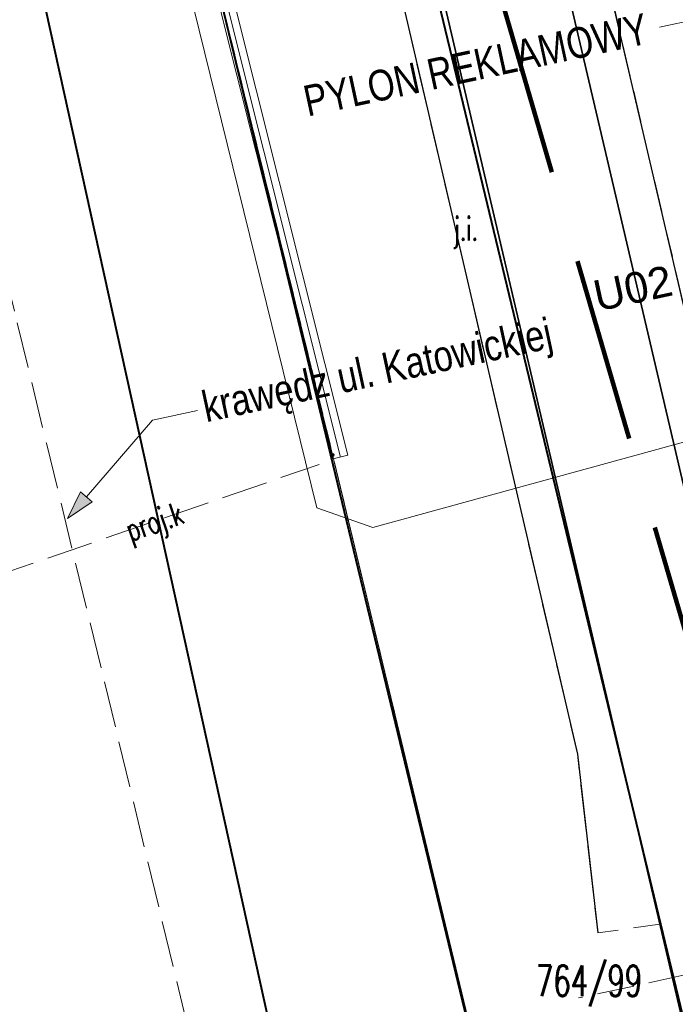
# Model space of a CAD drawing. Header units: metres. Extents: x 6567600 to 13135881, y 5574237 to 11149086.
# Tile 39 of 120: x 6567814 to 6567836, y 5574447 to 5574479. Entities that reach past the tile are written whole.
import ezdxf
from ezdxf.enums import TextEntityAlignment as Align

# ---------------------------------------------------------------- set-up
doc = ezdxf.new("R2010")
doc.units = ezdxf.units.M
for name, pattern in [('zzzxref_260316$0$_MDCP$0$2.0_1.0', [3, 2, -1]), ('zzzxref_260316$0$_MDCP$0$L_0_03', [1, 0.5, -0.5]), ('zzzxref_260316$0$_MDCP$0$L_0_04', [1.5, 1, -0.5]), ('zzzxref_260316$0$_MDCP$1$L_0_06', [2, 1.5, -0.5]), ('zzzxref_260316$0$PR1183 Chorzów Metalowców V09_TT$0$Krawędzie ukryte', [1.7, 1.2, -0.5])]:
    doc.linetypes.add(name, pattern=pattern)
for name, color, linetype, lineweight in [('zzzxref_260316$0$_MDCP$0$EGB_DzialkaEwidencyjna', 7, 'Continuous', 18), ('zzzxref_260316$0$_MDCP$0$EGB_Klasouzytek', 92, 'Continuous', 18), ('zzzxref_260316$0$_MDCP$0$EGB_KonturUzytkuGruntowego', 92, 'Continuous', 18), ('zzzxref_260316$0$_MDCP$0$EGB_PunktGraniczny', 7, 'Continuous', 18), ('zzzxref_260316$0$_MDCP$0$GES_PrzewodElektroenergetyczny', 1, 'Continuous', 18), ('zzzxref_260316$0$_MDCP$0$GES_PrzewodKanalizacyjny_Projektowany', 7, 'Continuous', 18), ('zzzxref_260316$0$_MDCP$0$MP_LINIE_REGULAC', 135, 'Continuous', 40), ('zzzxref_260316$0$_MDCP$0$OT_Budowle', 7, 'Continuous', 18), ('zzzxref_260316$0$_MDCP$0$OT_Komunikacja', 7, 'Continuous', 18), ('zzzxref_260316$0$_MDCP$0$Z_ZAKRES', 214, 'Continuous', 90)]:
    doc.layers.add(name, color=color, linetype=linetype, lineweight=lineweight)
for name, color, linetype in [('zzzxref_260316$0$PR1183 Chorzów Metalowców V09_TT$0$FORMA - Arch 01 - PZT 1 Strefy', 7, 'Continuous'), ('zzzxref_260316$0$PR1183 Chorzów Metalowców V09_TT$0$FORMA - Arch 01 - PZT-3 Zagospodarowanie', 7, 'Continuous'), ('zzzxref_260316$0$PR1183 Chorzów Metalowców V09_TT$0$FORMA - Arch 01 - PZT-5 Opisy ogólne', 7, 'Continuous')]:
    doc.layers.add(name, color=color, linetype=linetype)
doc.styles.add('zzzxref_260316$0$$TD_AUDIT_GENERATED_(9E133)', font='simplex.shx')
doc.styles.add('zzzxref_260316$0$$TD_AUDIT_GENERATED_(B0E6E)', font='arial.ttf')
doc.styles.add('zzzxref_260316$0$$TD_AUDIT_GENERATED_(B0E74)', font='arial.ttf', dxfattribs={"width": 0.8})
doc.linetypes.add('zzzxref_260316$0$_MDCP$0$L_0_29_SHX', pattern='A,0,-0.25,-0.5,-0.5,-0.5,-0.5,-0.5,-0.5,-0.5,-0.5,[2,GML_DCP.shx,S=0.05,R=0,X=0,Y=0],-0.5,[3,GML_DCP.shx,S=0.05,R=0,X=0,Y=0],-0.25', length=5)
doc.linetypes.add('zzzxref_260316$0$_MDCP$0$MPNLZ', pattern='A,6,-2,[35,msgB.shx,S=0.016,R=0,X=-1,Y=0],6', length=14)

# ---------------------------------------------------------------- blocks, each defined once
blk = doc.blocks.new('zzzxref_260316$0$_MDCP$0$EGPG_N')
at = {"linetype": 'Continuous', "lineweight": 13}
blk.add_hatch(color=0, dxfattribs=at).paths.add_polyline_path([(0, -0.1, 1), (0, 0.1, 1)])
at = {"color": 0, "linetype": 'Continuous', "lineweight": 13}
blk.add_circle((0, 0), 0.1, dxfattribs=at)
blk = doc.blocks.new('zzzxref_260316$0$_MDCP$0$L_0_29_2')
at = {"color": 0, "linetype": 'Continuous', "lineweight": 13, "flags": 128}
blk.add_lwpolyline([(0, 0.5), (0, -0.5)], dxfattribs=at)
blk = doc.blocks.new('zzzxref_260316$0$_MDCP$0$L_0_02_1')
at = {"color": 0}
blk.add_point((0, 0), dxfattribs=at)
blk = doc.blocks.new('zzzxref_260316$0$_MDCP$0$L_0_02_2')
at = {"color": 0}
blk.add_point((0, 0), dxfattribs=at)
blk = doc.blocks.new('zzzxref_260316$0$PR1183 Chorzów Metalowców V09_TT$0$Etykieta_7', base_point=(6567844.371, 5574475.12))
at = {"linetype": 'Continuous', "lineweight": 0, "true_color": 0x000000}
blk.add_hatch(color=18, dxfattribs=at).paths.add_polyline_path([(6567844.371, 5574475.12), (6567843.63, 5574475.739), (6567843.419, 5574475.286)])
at = {"color": 7, "linetype": 'Continuous', "lineweight": 13}
for p, q in [((6567838.644, 5574477.776), (6567835.137, 5574477.023)), ((6567843.524, 5574475.513), (6567838.644, 5574477.776))]:
    blk.add_line(p, q, dxfattribs=at)
at = {"color": 7, "linetype": 'Continuous', "lineweight": 5}
for p, q in [((6567843.419, 5574475.286), (6567843.63, 5574475.739)), ((6567844.371, 5574475.12), (6567843.63, 5574475.739)), ((6567844.371, 5574475.12), (6567843.419, 5574475.286))]:
    blk.add_line(p, q, dxfattribs=at)
at = {"color": 7, "lineweight": 13, "insert": (6567834.736, 5574476.986), "char_height": 1, "attachment_point": 6, "rotation": 12.1296, "style": 'zzzxref_260316$0$$TD_AUDIT_GENERATED_(B0E74)'}
blk.add_mtext('\\A1;{\\pqr;\\fArial|b0|i0|c238|p0;\\W0.800000;PYLON REKLAMOWY }', dxfattribs=at)
blk = doc.blocks.new('zzzxref_260316$0$PR1183 Chorzów Metalowców V09_TT$0$Etykieta_5', base_point=(6567815.942, 5574461.078))
at = {"linetype": 'Continuous', "lineweight": 0, "true_color": 0x000000}
blk.add_hatch(color=18, dxfattribs=at).paths.add_polyline_path([(6567815.942, 5574461.078), (6567816.741, 5574461.62), (6567816.363, 5574461.947)])
at = {"color": 7, "linetype": 'Continuous', "lineweight": 13}
for p, q in [((6567818.702, 5574464.269), (6567820.161, 5574464.583)), ((6567816.552, 5574461.783), (6567818.702, 5574464.269))]:
    blk.add_line(p, q, dxfattribs=at)
at = {"color": 7, "linetype": 'Continuous', "lineweight": 5}
for p, q in [((6567815.942, 5574461.078), (6567816.363, 5574461.947)), ((6567816.363, 5574461.947), (6567816.741, 5574461.62)), ((6567815.942, 5574461.078), (6567816.741, 5574461.62))]:
    blk.add_line(p, q, dxfattribs=at)
at = {"color": 7, "lineweight": 13, "insert": (6567831.658, 5574466.965), "char_height": 1, "attachment_point": 6, "rotation": 12.1296, "style": 'zzzxref_260316$0$$TD_AUDIT_GENERATED_(B0E74)'}
blk.add_mtext('\\A1;{\\pqr;\\fArial|b0|i0|c238|p0;\\W0.800000;krawędz ul. Katowickiej}', dxfattribs=at)
blk = doc.blocks.new('zzzxref_260316$0$PR1183 Chorzów Metalowców V09_TT$0$Płaszczyzna odcinająca_2', base_point=(6567836.554, 5574468.225))
at = {"layer": 'zzzxref_260316$0$PR1183 Chorzów Metalowców V09_TT$0$FORMA - Arch 01 - PZT-5 Opisy ogólne', "color": 7, "lineweight": 5, "insert": (6567835.637, 5574468.318), "char_height": 1, "attachment_point": 9, "rotation": 12.1296, "style": 'zzzxref_260316$0$$TD_AUDIT_GENERATED_(B0E6E)'}
blk.add_mtext('\\A1;{\\pqr;\\pt0;\\fArial|b0|i0|c238|p0;\\W1.000000;U02}', dxfattribs=at)
blk = doc.blocks.new('zzzxref_260316')
at = {"layer": 'zzzxref_260316$0$PR1183 Chorzów Metalowców V09_TT$0$FORMA - Arch 01 - PZT 1 Strefy', "linetype": 'Continuous', "lineweight": 0, "true_color": 0x577933}
h = blk.add_hatch(dxfattribs=at)
h.set_pattern_fill('ANSI31', color=77, scale=3, style=0)
h.set_pattern_definition([(45, (0, 1.2501), (-0.265165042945, 0.265165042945), [])])
h.paths.add_polyline_path([(6567829, 5574518.49), (6567842.398, 5574472.369), (6567844.165, 5574472.882), (6567846.931, 5574463.362), (6567846.967, 5574485.722), (6567835.736, 5574537.98), (6567846.642, 5574540.324), (6567844.864, 5574548.6), (6567918.571, 5574564.441), (6567935.605, 5574485.184), (6567930.975, 5574478.018), (6567931.227, 5574476.845), (6567933.57, 5574477.348, 0.216609), (6567938.884, 5574481.335), (6567921.55, 5574569.11), (6567849.267, 5574552.203), (6567830.11, 5574547.72)])
at = {"layer": 'zzzxref_260316$0$_MDCP$0$EGB_DzialkaEwidencyjna', "linetype": 'Continuous', "lineweight": 18}
for p, q in [((6567824.481, 5574464.633), (6567815.129, 5574502.867)), ((6567837.912, 5574408.633), (6567824.598, 5574464.147))]:
    blk.add_line(p, q, dxfattribs=at)
at = {"layer": 'zzzxref_260316$0$_MDCP$0$EGB_Klasouzytek', "lineweight": 18}
blk.add_lwpolyline([(6567843.288, 5574339.738), (6567840.22, 5574379.37), (6567837.97, 5574408.39), (6567824.54, 5574464.39), (6567815.07, 5574503.11), (6567813.39, 5574510.85)], dxfattribs=at)
at = {"layer": 'zzzxref_260316$0$_MDCP$0$EGB_KonturUzytkuGruntowego', "linetype": 'zzzxref_260316$0$_MDCP$0$L_0_03', "lineweight": 18}
for points in [[(6567815.07, 5574503.11), (6567824.54, 5574464.39)], [(6567837.97, 5574408.39), (6567824.54, 5574464.39)]]:
    blk.add_lwpolyline(points, dxfattribs=at)
at = {"layer": 'zzzxref_260316$0$_MDCP$0$EGB_PunktGraniczny'}
blk.add_point((6567824.54, 5574464.39), dxfattribs=at)
at = {"layer": 'zzzxref_260316$0$_MDCP$0$GES_PrzewodElektroenergetyczny', "color": 1, "linetype": 'Continuous', "lineweight": 18, "flags": 128}
blk.add_lwpolyline([(6567839.429, 5574557.634), (6567843.814, 5574538.959), (6567847.225, 5574531.413), (6567849.054, 5574530.594), (6567849.634, 5574529.929), (6567849.99, 5574528.845), (6567850.111, 5574525.986), (6567849.4, 5574523.295), (6567833.849, 5574501.642), (6567833.428, 5574500.948), (6567842.057, 5574466.646), (6567837.363, 5574465.727), (6567836.904, 5574465.072), (6567825.838, 5574462.038), (6567824.032, 5574462.668), (6567814.032, 5574503.304), (6567812.705, 5574511.261)], dxfattribs=at)
at = {"layer": 'zzzxref_260316$0$_MDCP$0$GES_PrzewodKanalizacyjny_Projektowany', "color": 36, "linetype": 'zzzxref_260316$0$_MDCP$1$L_0_06', "lineweight": 18, "flags": 128}
blk.add_lwpolyline([(6567813.41, 5574460.39), (6567824.1, 5574464.08)], dxfattribs=at)
at = {"layer": 'zzzxref_260316$0$_MDCP$0$MP_LINIE_REGULAC', "linetype": 'Continuous'}
for points in [[(6567936.85, 5574576.14), (6567822.725, 5574553.2), (6567807.758, 5574533.041), (6567819.961, 5574483.091), (6567828.37, 5574448.208)], [(6567837.155, 5574338.938), (6567830.301, 5574410.488), (6567815.244, 5574478.805), (6567809.616, 5574504.76)], [(6567828.37, 5574448.208), (6567837.97, 5574408.39), (6567843.24, 5574340.36), (6567843.288, 5574339.738)]]:
    blk.add_lwpolyline(points, dxfattribs=at)
at = {"layer": 'zzzxref_260316$0$_MDCP$0$MP_LINIE_REGULAC', "linetype": 'zzzxref_260316$0$_MDCP$0$MPNLZ', "flags": 128}
blk.add_lwpolyline([(6567850.203, 5574340.64), (6567845.014, 5574408.349), (6567815.314, 5574531.714), (6567826.921, 5574548.2), (6567848.668, 5574553.025)], dxfattribs=at)
at = {"layer": 'zzzxref_260316$0$_MDCP$0$OT_Budowle', "linetype": 'Continuous', "lineweight": 18}
for p, q in [((6567816.956, 5574503.808), (6567814.766, 5574503.296)), ((6567814.766, 5574503.296), (6567824.553, 5574464.26)), ((6567817.07, 5574503.322), (6567815.374, 5574502.924)), ((6567815.374, 5574502.924), (6567825.037, 5574464.382))]:
    blk.add_line(p, q, dxfattribs=at)
at = {"layer": 'zzzxref_260316$0$_MDCP$0$OT_Budowle', "linetype": 'zzzxref_260316$0$_MDCP$0$L_0_29_SHX', "lineweight": 18}
for p, q in [((6567817.013, 5574503.565), (6567815.07, 5574503.11)), ((6567815.07, 5574503.11), (6567824.795, 5574464.321))]:
    blk.add_line(p, q, dxfattribs=at)
at = {"layer": 'zzzxref_260316$0$_MDCP$0$OT_Komunikacja', "color": 7, "linetype": 'Continuous', "lineweight": 25, "flags": 128}
for points in [[(6567845.96, 5574431.22), (6567840.92, 5574450.67), (6567838.96, 5574456.25), (6567831.07, 5574490.06), (6567830.27, 5574495.98), (6567829, 5574501.83)], [(6567822.55, 5574494.19), (6567824.62, 5574488.5), (6567832.48, 5574454.68), (6567833.14, 5574448.88)]]:
    blk.add_lwpolyline(points, dxfattribs=at)
at = {"layer": 'zzzxref_260316$0$_MDCP$0$OT_Komunikacja', "color": 7, "linetype": 'Continuous', "lineweight": 35}
for points in [[(6567814.771, 5574573.375), (6567814.83, 5574572.03), (6567815.06, 5574567.52), (6567815.39, 5574562.04), (6567815.56, 5574559.55), (6567816.32, 5574550.08), (6567817.46, 5574537.32), (6567818.34, 5574527.49), (6567818.54, 5574525.44), (6567818.82, 5574522.95), (6567819.14, 5574520.44), (6567819.65, 5574517.05), (6567819.91, 5574515.5), (6567820.35, 5574513.04), (6567821.69, 5574506.72), (6567844.97, 5574407.21)], [(6567821.55, 5574536.51), (6567822.3, 5574528.13), (6567822.51, 5574525.97), (6567822.81, 5574523.37), (6567823.15, 5574520.82), (6567823.61, 5574517.69), (6567824, 5574515.4), (6567824.43, 5574512.97), (6567824.95, 5574510.55), (6567825.64, 5574507.36), (6567848.98, 5574407.6)]]:
    blk.add_lwpolyline(points, dxfattribs=at)
at = {"layer": 'zzzxref_260316$0$_MDCP$0$OT_Komunikacja', "color": 7, "linetype": 'zzzxref_260316$0$_MDCP$0$L_0_04', "lineweight": 18, "flags": 128}
blk.add_lwpolyline([(6567947.515, 5574455.698), (6567948.396, 5574450.424), (6567948.648, 5574448.732), (6567948.975, 5574446.476), (6567949.265, 5574444.281), (6567949.478, 5574440.508), (6567949.478, 5574438.827), (6567949.548, 5574436.345), (6567949.466, 5574434.494), (6567949.331, 5574431.506), (6567949.013, 5574428.567), (6567948.397, 5574424.452), (6567947.845, 5574421.592), (6567946.958, 5574417.848), (6567946.194, 5574415.206), (6567944.955, 5574411.463), (6567944.22, 5574409.565), (6567943.335, 5574407.431), (6567941.896, 5574404.446), (6567940.723, 5574402.331), (6567939.781, 5574400.677), (6567938.516, 5574398.665), (6567936.744, 5574396.084), (6567934.465, 5574393.243), (6567932.327, 5574390.844), (6567928.971, 5574387.543), (6567926.7, 5574385.54), (6567925.032, 5574384.195), (6567923.337, 5574382.935), (6567920.797, 5574381.179), (6567917.606, 5574379.366), (6567914.527, 5574377.737), (6567911.816, 5574376.502), (6567909.558, 5574375.579), (6567907.269, 5574374.816), (6567903.606, 5574373.672), (6567899.382, 5574372.528), (6567894.891, 5574371.274), (6567878.894, 5574366.917), (6567867.949, 5574363.87), (6567863.154, 5574362.61), (6567857.11, 5574361.35), (6567856.863, 5574364.456), (6567856.582, 5574368.039), (6567856.09, 5574372.83), (6567857, 5574372.9), (6567856.31, 5574378.9), (6567855.79, 5574382.87), (6567855.18, 5574386.83), (6567854.51, 5574390.76), (6567853.78, 5574394.71), (6567853.05, 5574398.63), (6567852.19, 5574402.6), (6567849.76, 5574413.26), (6567849.89, 5574414.22), (6567851.83, 5574414.67), (6567851.37, 5574416.66), (6567854.58, 5574417.42), (6567850.88, 5574432.39), (6567845.96, 5574431.22), (6567840.92, 5574450.67), (6567838.96, 5574456.25), (6567831.07, 5574490.06), (6567830.27, 5574495.98), (6567829, 5574501.83), (6567827.92, 5574506.7), (6567826.86, 5574511.56), (6567826.08, 5574515.52), (6567825.4, 5574519.47), (6567824.95, 5574522.44), (6567824.5, 5574526.43), (6567824.25, 5574529.43), (6567824.08, 5574532.42), (6567824.01, 5574536.4), (6567824.25, 5574539.41), (6567825.44, 5574545.29), (6567826.09, 5574547.18), (6567826.92, 5574548.98), (6567827.87, 5574550.71), (6567829, 5574552.37), (6567849.24, 5574556.86), (6567847.84, 5574562.43), (6567850.42, 5574563.07), (6567851, 5574562.82), (6567857.08, 5574558.64), (6567878.36, 5574563.51), (6567907.32, 5574570.28), (6567907.73, 5574567.88), (6567878.94, 5574561.2), (6567857.62, 5574556.33), (6567833.07, 5574550.68), (6567832.17, 5574550.48), (6567830.79, 5574549.8), (6567829.67, 5574548.79), (6567828.68, 5574547.02), (6567827.68, 5574544.22), (6567827.06, 5574541.37), (6567826.61, 5574538.33), (6567826.47, 5574535.3), (6567826.62, 5574531.27), (6567826.93, 5574527.32), (6567827.29, 5574523.8), (6567827.81, 5574520.34), (6567828.64, 5574515.44), (6567829.22, 5574512.47), (6567831.34, 5574502.7), (6567832, 5574502.04), (6567832.86, 5574501.86), (6567835.48, 5574490.39), (6567838.69, 5574476.72), (6567840.94, 5574477.22), (6567842.1, 5574472.29), (6567839.84, 5574471.76), (6567843.24, 5574457.14), (6567846.41, 5574443.89), (6567846.82, 5574442.27), (6567847.04, 5574441.61), (6567847.42, 5574441.08), (6567847.97, 5574440.71), (6567848.63, 5574440.56), (6567849.32, 5574440.61), (6567851.19, 5574441.04), (6567854.02, 5574429.39), (6567857.72, 5574414.07), (6567855.38, 5574413.53), (6567854.43, 5574412.7), (6567853.63, 5574411.68), (6567853.17, 5574410.72), (6567853.12, 5574409.71), (6567854.26, 5574404.84), (6567855.51, 5574399), (6567857.01, 5574391.2), (6567857.79, 5574386.18), (6567858.35, 5574382.21), (6567859.02, 5574377.27), (6567859.909, 5574368.887), (6567860.055, 5574367.78), (6567860.402, 5574366.895), (6567861.348, 5574365.757), (6567862.743, 5574365.112), (6567863.812, 5574364.983), (6567864.873, 5574365.082), (6567875.385, 5574368.045), (6567887.169, 5574371.344), (6567894.86, 5574373.433), (6567904.193, 5574375.979), (6567909.986, 5574377.842), (6567913.714, 5574379.575), (6567916.29, 5574380.93), (6567919.833, 5574382.929), (6567921.94, 5574384.465), (6567924.837, 5574386.597), (6567926.974, 5574388.488), (6567928.91, 5574390.273), (6567932.797, 5574394.443), (6567936.263, 5574399.014), (6567938.789, 5574403.047), (6567940.719, 5574406.619), (6567942.6, 5574410.97), (6567944.237, 5574415.951), (6567945.095, 5574418.932), (6567946.005, 5574422.667), (6567946.916, 5574428.255), (6567947.357, 5574433.537), (6567947.446, 5574438.626), (6567947.184, 5574444.294), (6567946.685, 5574448.233), (6567946.054, 5574452.175), (6567945.029, 5574458.386), (6567942.856, 5574469.729), (6567945.871, 5574465.435)], close=True, dxfattribs=at)
at = {"layer": 'zzzxref_260316$0$_MDCP$0$OT_Komunikacja', "color": 7, "linetype": 'zzzxref_260316$0$_MDCP$1$L_0_06', "lineweight": 18}
blk.add_lwpolyline([(6567795.319, 5574569.716), (6567796.473, 5574568.245), (6567799.129, 5574550.738), (6567799.06, 5574550.553), (6567798.843, 5574549.3), (6567798.778, 5574548.237), (6567799.488, 5574543.471), (6567801.098, 5574531.285), (6567802.839, 5574519.644), (6567804.604, 5574509.432), (6567805.918, 5574503.198), (6567807.719, 5574495.774), (6567814.307, 5574468.68), (6567815.259, 5574464.767), (6567817.142, 5574457.023), (6567819.924, 5574445.478)], dxfattribs=at)
at = {"layer": 'zzzxref_260316$0$_MDCP$0$OT_Komunikacja', "color": 7, "linetype": 'zzzxref_260316$0$_MDCP$1$L_0_06', "lineweight": 18, "flags": 128}
blk.add_lwpolyline([(6567824.531, 5574494.574), (6567833.484, 5574456.306), (6567835.155, 5574449.164), (6567833.14, 5574448.88), (6567832.48, 5574454.68), (6567824.62, 5574488.5), (6567822.55, 5574494.19)], close=True, dxfattribs=at)
at = {"layer": 'zzzxref_260316$0$_MDCP$0$Z_ZAKRES', "linetype": 'zzzxref_260316$0$_MDCP$0$2.0_1.0', "lineweight": 140, "ltscale": 3}
blk.add_lwpolyline([(6567820.407, 5574555.719), (6567847.232, 5574561.997), (6567929.356, 5574581.206), (6567956.443, 5574443.911), (6567955.827, 5574425.481), (6567951.015, 5574407.07), (6567933.777, 5574381.866), (6567907.312, 5574367.318), (6567855.739, 5574355.65), (6567852.582, 5574378.747), (6567848.105, 5574411.572), (6567841.693, 5574438.994), (6567818.946, 5574517.253)], close=True, dxfattribs=at)
at = {"layer": 'zzzxref_260316$0$PR1183 Chorzów Metalowców V09_TT$0$FORMA - Arch 01 - PZT-3 Zagospodarowanie', "color": 8, "linetype": 'zzzxref_260316$0$PR1183 Chorzów Metalowców V09_TT$0$Krawędzie ukryte', "lineweight": 13}
blk.add_line((6567840.953, 5574448.586), (6567832.516, 5574446.773), dxfattribs=at)
at = {"color": 7, "linetype": 'Continuous', "lineweight": 13}
for name, p in [('zzzxref_260316$0$PR1183 Chorzów Metalowców V09_TT$0$Etykieta_7', (6567844.371, 5574476.37)), ('zzzxref_260316$0$PR1183 Chorzów Metalowców V09_TT$0$Etykieta_5', (6567815.942, 5574462.328))]:
    blk.add_blockref(name, p, dxfattribs=at)
at = {"layer": 'zzzxref_260316$0$_MDCP$0$EGB_DzialkaEwidencyjna', "linetype": 'Continuous', "xscale": 0.5, "yscale": 0.5, "zscale": 0.5}
for name, rotation in [('zzzxref_260316$0$_MDCP$0$L_0_02_1', 283.49), ('zzzxref_260316$0$_MDCP$0$L_0_02_2', 103.74)]:
    blk.add_blockref(name, (6567824.54, 5574464.39), dxfattribs=dict(at, rotation=rotation))
at = {"layer": 'zzzxref_260316$0$_MDCP$0$EGB_PunktGraniczny', "linetype": 'Continuous', "xscale": 0.5, "yscale": 0.5, "zscale": 0.5}
blk.add_blockref('zzzxref_260316$0$_MDCP$0$EGPG_N', (6567824.54, 5574464.39), dxfattribs=at)
at = {"layer": 'zzzxref_260316$0$_MDCP$0$OT_Budowle', "color": 7, "linetype": 'Continuous', "xscale": 0.5, "yscale": 0.5, "zscale": 0.5, "rotation": 104.07}
blk.add_blockref('zzzxref_260316$0$_MDCP$0$L_0_29_2', (6567824.795, 5574464.321), dxfattribs=at)
at = {"layer": 'zzzxref_260316$0$PR1183 Chorzów Metalowców V09_TT$0$FORMA - Arch 01 - PZT-5 Opisy ogólne', "color": 7, "lineweight": 35}
blk.add_blockref('zzzxref_260316$0$PR1183 Chorzów Metalowców V09_TT$0$Płaszczyzna odcinająca_2', (6567836.554, 5574469.475), dxfattribs=at)
at = {"layer": 'zzzxref_260316$0$_MDCP$0$EGB_DzialkaEwidencyjna', "lineweight": 20, "style": 'zzzxref_260316$0$$TD_AUDIT_GENERATED_(9E133)', "width": 0.66}
blk.add_text('764/99', height=1, dxfattribs=at).set_placement((6567832.857, 5574447.328), align=Align.MIDDLE_CENTER)
at = {"layer": 'zzzxref_260316$0$_MDCP$0$GES_PrzewodKanalizacyjny_Projektowany', "color": 36, "lineweight": 15, "style": 'zzzxref_260316$0$$TD_AUDIT_GENERATED_(9E133)', "width": 0.66}
blk.add_text('proj.k', height=0.75, rotation=-341, dxfattribs=at).set_placement((6567818.755, 5574462.235), align=Align.MIDDLE_CENTER)
at = {"layer": 'zzzxref_260316$0$_MDCP$0$OT_Komunikacja', "color": 7, "lineweight": 15, "style": 'zzzxref_260316$0$$TD_AUDIT_GENERATED_(9E133)', "width": 0.66}
blk.add_text('j.i.', height=0.75, dxfattribs=at).set_placement((6567828.853, 5574471.727), align=Align.MIDDLE_CENTER)

msp = doc.modelspace()

# ---------------------------------------------------------------- block references
at = {"ltscale": 0.5}
msp.add_blockref('zzzxref_260316', (0, 0), dxfattribs=at)

doc.saveas('drawing.dxf')
